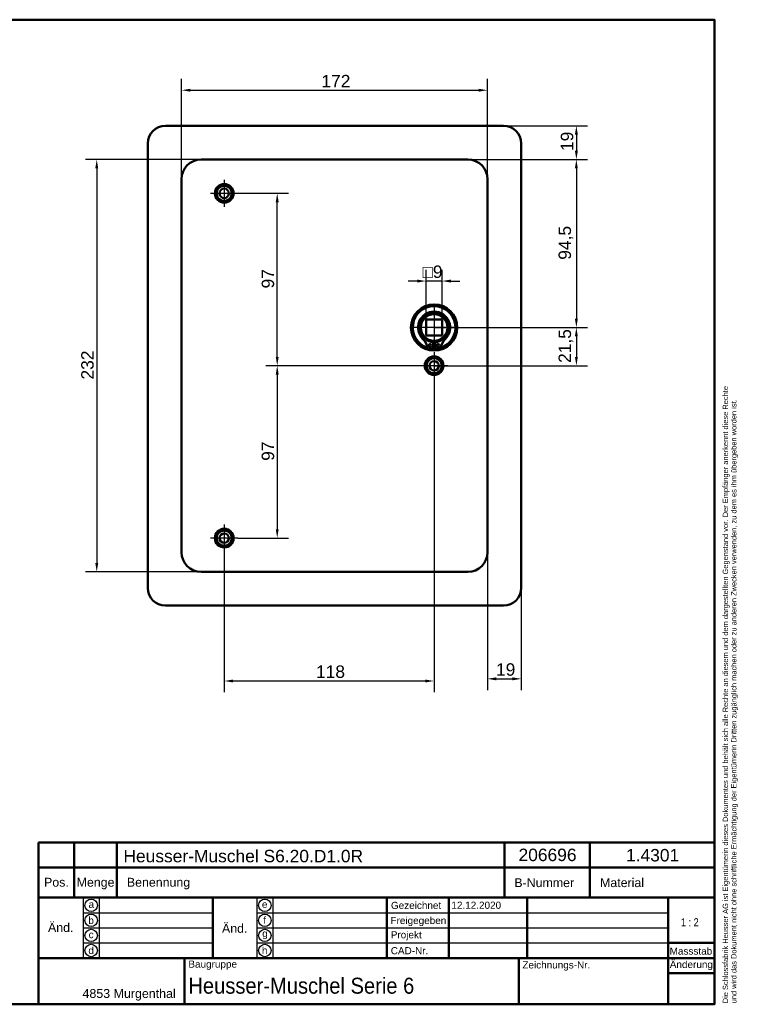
# Model space of a CAD drawing. Header units: millimetres. Extents: x 20 to 833, y 20 to 574.
# Tile 4 of 4: x 429 to 833, y 20 to 574. Entities that reach past the tile are written whole.
import ezdxf
from ezdxf.enums import TextEntityAlignment as Align

# ---------------------------------------------------------------- set-up
doc = ezdxf.new("R2010")
doc.units = ezdxf.units.MM
doc.header["$LTSCALE"] = 2
for name, color, linetype, lineweight in [('Bemaßungen(DIN)', 7, 'Continuous', 25), ('Mittelpunktmarkierung(DIN)', 7, 'Continuous', 25), ('Sichtbare Kanten(DIN)', 7, 'Continuous', 50), ('Skizziergeometrie(DIN)', 7, 'Continuous', 50), ('Skizzierlinie(DIN)', 7, 'Continuous', 25), ('Symbole(DIN)', 7, 'Continuous', 25)]:
    doc.layers.add(name, color=color, linetype=linetype, lineweight=lineweight)
doc.styles.add('Aktuell-DIN', font='arial.ttf')
doc.styles.add('STANDARD-DIN~0', font='arial.ttf')
doc.styles.add('Textstil10', font='arial.ttf')
doc.styles.add('Textstil41', font='arial.ttf', dxfattribs={"width": 0.8})
doc.styles.add('Textstil83', font='arial.ttf', dxfattribs={"width": 0.8})
doc.dimstyles.new('CAD-LAN', dxfattribs={"dimscale": 2, "dimtxt": 3.5, "dimasz": 2.5, "dimexe": 3.175, "dimexo": 0, "dimgap": 0.8, "dimtad": 1, "dimrnd": 1e-08, "dimtxsty": 'STANDARD-DIN~0', "dimcen": 0.09, "dimdle": 10, "dimclrd": 250, "dimclre": 250, "dimclrt": 250, "dimadec": 0, "dimazin": 2, "dimtfac": 1, "dimtmove": 0, "dimatfit": 3, "dimfxl": 1, "dimtolj": 1, "dimtzin": 0, "dimlwd": 25, "dimlwe": 25, "dimarcsym": 0})

# ---------------------------------------------------------------- blocks, each defined once
blk = doc.blocks.new('Ränder Standardrahmen')
at = {"layer": 'Skizziergeometrie(DIN)', "flags": 128}
blk.add_lwpolyline([(10, 10), (10, 287), (410, 287), (410, 10), (10, 10)], dxfattribs=at)
blk = doc.blocks.new('Schriftfelder Heusser')
at = {"layer": 'Skizziergeometrie(DIN)'}
for p, q in [((101, 229.92), (101, 236.92)), ((101, 236.92), (291, 236.92)), ((111, 229.92), (111, 236.92)), ((123, 229.92), (123, 236.92)), ((232, 229.92), (232, 236.92)), ((256, 229.92), (256, 236.92)), ((291, 236.92), (291, 229.92)), ((101, 191.42), (101, 229.92)), ((101, 229.92), (291, 229.92)), ((111, 229.92), (111, 221.42)), ((123, 229.92), (123, 221.42)), ((232, 229.92), (232, 221.42)), ((256, 229.92), (256, 221.42)), ((291, 229.92), (291, 191.42)), ((101, 221.42), (291, 221.42)), ((150, 221.42), (150, 204.42)), ((198.85, 221.42), (198.85, 204.42)), ((216.35, 221.42), (216.35, 204.42)), ((238.35, 221.42), (238.35, 204.42)), ((278, 221.42), (278, 191.42)), ((278, 208.67), (291, 208.67)), ((101, 204.42), (291, 204.42)), ((142, 204.42), (142, 191.42)), ((236, 204.42), (236, 191.42)), ((278, 200.17), (291, 200.17)), ((291, 191.42), (101, 191.42))]:
    blk.add_line(p, q, dxfattribs=at)
at = {"layer": 'Skizzierlinie(DIN)'}
for p, q in [((113.5, 221.42), (113.5, 204.42)), ((118, 221.42), (118, 204.42)), ((162.35, 221.42), (162.35, 204.42)), ((166.85, 221.42), (166.85, 204.42)), ((113.5, 217.17), (150, 217.17)), ((162.35, 217.17), (278, 217.17)), ((113.5, 212.92), (150, 212.92)), ((162.35, 212.92), (278, 212.92)), ((113.5, 208.67), (150, 208.67)), ((162.35, 208.67), (278, 208.67))]:
    blk.add_line(p, q, dxfattribs=at)
for centre in [(115.75, 219.25), (164.6, 219.25), (115.75, 215.04), (164.6, 215.04), (115.75, 210.79), (164.6, 210.79), (115.75, 206.54), (164.6, 206.54)]:
    blk.add_circle(centre, 1.75, dxfattribs=at)
at = {"layer": 'Symbole(DIN)', "color": 7, "insert": (293.33, 191.7), "char_height": 1.5, "width": 182.3003, "attachment_point": 1, "rotation": 90, "line_spacing_factor": 0.944221, "style": 'Aktuell-DIN'}
blk.add_mtext('\\fArial|b0|i0;\\H1.5000;Die Schlossfabrik Heusser AG ist Eigentümerin dieses Dokumentes und behält sich alle Rechte an diesem und dem dargestellten Gegenstand vor. Der Empfänger anerkennt diese Rechte\\Pund wird das Dokument nicht ohne schriftliche Ermächtigung der Eigentümerin Dritten zugänglich machen oder zu anderen Zwecken verwenden, zu dem es ihm übergeben worden ist.\\P ', dxfattribs=at)
at = {"layer": 'Symbole(DIN)', "color": 179, "true_color": 0x262659, "style": 'Aktuell-DIN'}
for s, insert, char_height, attachment_point in [('B-Nummer', (234.74, 225.62), 2.489, 4), ('Material', (265.02, 225.62), 2.489, 5), ('Pos.', (106, 227), 2.489, 2), ('Menge', (117, 227), 2.489, 2), ('Benennung', (125.81, 225.38), 2.489, 4), ('\\fArial|b0|i0;a', (115.81, 219.53), 2, 5), ('\\fArial|b0|i0;e', (164.54, 219.53), 2, 5), ('\\fArial|b0|i0;Gezeichnet', (200.05, 219.23), 2, 4), ('\\fArial|b0|i0;b', (115.75, 215), 2, 5), ('\\fArial|b0|i0;f', (164.55, 215.06), 2, 5), ('\\fArial|b0|i0;Freigegeben', (199.92, 216), 2, 1), ('\\fArial|b0|i0;c', (115.75, 211.01), 2, 5), ('\\fArial|b0|i0;g', (164.63, 211.05), 2, 5), ('\\fArial|b0|i0;Projekt', (200, 211.98), 2, 1), ('\\fArial|b0|i0;d', (115.76, 206.55), 2, 5), ('\\fArial|b0|i0;h', (164.55, 206.57), 2, 5), ('\\fArial|b0|i0;CAD-Nr.', (200, 207.5), 2, 1), ('\\fArial|b0|i0;\\H2.0000;Massstab', (284.39, 206.37), 2, 5), ('\\fArial|b0|i0;\\H2.0000;Baugruppe', (143.1, 203.73), 2, 1), ('\\fArial|b0|i0;Zeichnungs-Nr.', (237, 203.5), 2, 1), ('\\fArial|b0|i0;\\H2.5000;4853 Murgenthal', (113.33, 192.46), 2.5, 7)]:
    blk.add_mtext(s, dxfattribs=dict(at, insert=insert, char_height=char_height, attachment_point=attachment_point))
at = {"layer": 'Symbole(DIN)', "color": 179, "true_color": 0x262659, "attachment_point": 5, "style": 'Aktuell-DIN'}
for s, insert, char_height, width in [('Änd.', (107.21, 213), 2.489, 12.3494), ('Änd.', (156.12, 212.76), 2.489, 12.3494), ('\\fArial|b0|i0;Änderung', (284.51, 202.33), 2, 12.1143)]:
    blk.add_mtext(s, dxfattribs=dict(at, insert=insert, char_height=char_height, width=width))
at = {"layer": 'Symbole(DIN)', "color": 7, "insert": (143.1, 196.62), "char_height": 4.5, "width": 90.18, "attachment_point": 4, "style": 'Aktuell-DIN'}
blk.add_mtext('\\fArial|b0|i0;\\W0.90;\\H4.5000;Heusser-Muschel Serie 6', dxfattribs=at)
at = {"layer": 'Symbole(DIN)', "color": 179, "true_color": 0x262659, "style": 'Textstil10'}
blk.add_attdef('ERSTELLUNGSDATUM_001', (217.04, 218.29), '', height=2, dxfattribs=at)
at = {"layer": 'Symbole(DIN)', "color": 179, "true_color": 0x262659}
for tag, height, style, p in [('AUTOR', 2.49, 'Aktuell-DIN', (240.03, 219.26)), ('KONTROLLDATUM', 2, 'Textstil10', (217.42, 215.04)), ('KONTROLLIERT_VON', 2, 'Textstil10', (239.98, 215.05))]:
    blk.add_attdef(tag, text='', height=height, dxfattribs=dict(at, style=style)).set_placement(p, align=Align.MIDDLE_LEFT)
at = {"layer": 'Symbole(DIN)', "color": 7, "style": 'Textstil83', "width": 0.8}
blk.add_attdef('Anfänglicher_Ansichtsmaßstab_001', (281.57, 213.34), '', height=2.3, dxfattribs=at)
at = {"layer": 'Symbole(DIN)', "color": 179, "true_color": 0x262659, "style": 'Textstil10'}
blk.add_attdef('PROJEKT', text='', height=2, dxfattribs=at).set_placement((217.77, 209.72), align=Align.BOTTOM_LEFT)
at = {"layer": 'Symbole(DIN)', "color": 7, "style": 'Textstil41', "width": 0.8}
blk.add_attdef('STATUS', text='', height=5, dxfattribs=at).set_placement((284.53, 195.86), align=Align.MIDDLE_CENTER)
blk = doc.blocks.new('*D8')
at = {"layer": 'Bemaßungen(DIN)', "color": 250, "linetype": 'Continuous', "lineweight": 25, "true_color": 0x3f3f3f, "transparency": 16777216}
for p, q in [((681.36, 495.3), (748.71, 495.3)), ((742.36, 490.3), (742.36, 405.8)), ((662.36, 400.8), (748.71, 400.8))]:
    blk.add_line(p, q, dxfattribs=at)
at = {"layer": 'Bemaßungen(DIN)', "color": 250, "linetype": 'Continuous', "true_color": 0x3f3f3f, "transparency": 16777216}
for points in [[(741.53, 490.3), (743.2, 490.3), (742.36, 495.3)], [(741.53, 405.8), (743.2, 405.8), (742.36, 400.8)]]:
    blk.add_solid(points, dxfattribs=at)
at = {"layer": 'Defpoints', "color": 0, "linetype": 'Continuous', "transparency": 16777216}
for p in [(681.36, 495.3), (662.36, 400.8), (742.36, 400.8)]:
    blk.add_point(p, dxfattribs=at)
at = {"layer": 'Bemaßungen(DIN)', "color": 250, "linetype": 'Continuous', "lineweight": 25, "true_color": 0x3f3f3f, "transparency": 16777216, "insert": (732.35, 438.93), "char_height": 7, "attachment_point": 1, "rotation": 90, "style": 'STANDARD-DIN~0'}
blk.add_mtext('\\A1;94,5', dxfattribs=at)
blk = doc.blocks.new('*D9')
at = {"layer": 'Bemaßungen(DIN)', "color": 250, "linetype": 'Continuous', "lineweight": 25, "true_color": 0x3f3f3f, "transparency": 16777216}
for p, q in [((701.36, 514.3), (748.71, 514.3)), ((742.36, 509.3), (742.36, 500.3)), ((681.36, 495.3), (748.71, 495.3))]:
    blk.add_line(p, q, dxfattribs=at)
at = {"layer": 'Bemaßungen(DIN)', "color": 250, "linetype": 'Continuous', "true_color": 0x3f3f3f, "transparency": 16777216}
for points in [[(741.53, 509.3), (743.2, 509.3), (742.36, 514.3)], [(741.53, 500.3), (743.2, 500.3), (742.36, 495.3)]]:
    blk.add_solid(points, dxfattribs=at)
at = {"layer": 'Defpoints', "color": 0, "linetype": 'Continuous', "transparency": 16777216}
for p in [(701.36, 514.3), (681.36, 495.3), (742.36, 495.3)]:
    blk.add_point(p, dxfattribs=at)
at = {"layer": 'Bemaßungen(DIN)', "color": 250, "linetype": 'Continuous', "lineweight": 25, "true_color": 0x3f3f3f, "transparency": 16777216, "insert": (733.61, 500.11), "char_height": 7, "attachment_point": 1, "rotation": 90, "style": 'STANDARD-DIN~0'}
blk.add_mtext('\\A1;19', dxfattribs=at)
blk = doc.blocks.new('*D10')
at = {"layer": 'Bemaßungen(DIN)', "color": 250, "linetype": 'Continuous', "lineweight": 25, "true_color": 0x3f3f3f, "transparency": 16777216}
for p, q in [((662.36, 400.8), (748.71, 400.8)), ((742.36, 395.8), (742.36, 384.3)), ((662.36, 379.3), (748.71, 379.3))]:
    blk.add_line(p, q, dxfattribs=at)
at = {"layer": 'Bemaßungen(DIN)', "color": 250, "linetype": 'Continuous', "true_color": 0x3f3f3f, "transparency": 16777216}
for points in [[(741.53, 395.8), (743.2, 395.8), (742.36, 400.8)], [(741.53, 384.3), (743.2, 384.3), (742.36, 379.3)]]:
    blk.add_solid(points, dxfattribs=at)
at = {"layer": 'Defpoints', "color": 0, "linetype": 'Continuous', "transparency": 16777216}
for p in [(662.36, 400.8), (662.36, 379.3), (742.36, 379.3)]:
    blk.add_point(p, dxfattribs=at)
at = {"layer": 'Bemaßungen(DIN)', "color": 250, "linetype": 'Continuous', "lineweight": 25, "true_color": 0x3f3f3f, "transparency": 16777216, "insert": (732.35, 380.87), "char_height": 7, "attachment_point": 1, "rotation": 90, "style": 'STANDARD-DIN~0'}
blk.add_mtext('\\A1;21,5', dxfattribs=at)
blk = doc.blocks.new('*D11')
at = {"layer": 'Bemaßungen(DIN)', "color": 250, "linetype": 'Continuous', "lineweight": 25, "true_color": 0x3f3f3f, "transparency": 16777216}
for p, q in [((552.01, 476.3), (580.5, 476.3)), ((574.15, 384.3), (574.15, 471.3)), ((662.36, 379.3), (567.8, 379.3))]:
    blk.add_line(p, q, dxfattribs=at)
at = {"layer": 'Bemaßungen(DIN)', "color": 250, "linetype": 'Continuous', "true_color": 0x3f3f3f, "transparency": 16777216}
for points in [[(573.32, 471.3), (574.98, 471.3), (574.15, 476.3)], [(573.32, 384.3), (574.98, 384.3), (574.15, 379.3)]]:
    blk.add_solid(points, dxfattribs=at)
at = {"layer": 'Defpoints', "color": 0, "linetype": 'Continuous', "transparency": 16777216}
for p in [(552.01, 476.3), (574.15, 476.3), (662.36, 379.3)]:
    blk.add_point(p, dxfattribs=at)
at = {"layer": 'Bemaßungen(DIN)', "color": 250, "linetype": 'Continuous', "lineweight": 25, "true_color": 0x3f3f3f, "transparency": 16777216, "insert": (565.4, 422.79), "char_height": 7, "attachment_point": 1, "rotation": 90, "style": 'STANDARD-DIN~0'}
blk.add_mtext('\\A1;97', dxfattribs=at)
blk = doc.blocks.new('*D12')
at = {"layer": 'Bemaßungen(DIN)', "color": 250, "linetype": 'Continuous', "lineweight": 25, "true_color": 0x3f3f3f, "transparency": 16777216}
for p, q in [((662.36, 379.3), (567.8, 379.3)), ((574.15, 374.3), (574.15, 287.3)), ((552.01, 282.3), (580.5, 282.3))]:
    blk.add_line(p, q, dxfattribs=at)
at = {"layer": 'Bemaßungen(DIN)', "color": 250, "linetype": 'Continuous', "true_color": 0x3f3f3f, "transparency": 16777216}
for points in [[(573.32, 374.3), (574.98, 374.3), (574.15, 379.3)], [(573.32, 287.3), (574.98, 287.3), (574.15, 282.3)]]:
    blk.add_solid(points, dxfattribs=at)
at = {"layer": 'Defpoints', "color": 0, "linetype": 'Continuous', "transparency": 16777216}
for p in [(662.36, 379.3), (552.01, 282.3), (574.15, 282.3)]:
    blk.add_point(p, dxfattribs=at)
at = {"layer": 'Bemaßungen(DIN)', "color": 250, "linetype": 'Continuous', "lineweight": 25, "true_color": 0x3f3f3f, "transparency": 16777216, "insert": (565.4, 325.79), "char_height": 7, "attachment_point": 1, "rotation": 90, "style": 'STANDARD-DIN~0'}
blk.add_mtext('\\A1;97', dxfattribs=at)
blk = doc.blocks.new('*D13')
at = {"layer": 'Bemaßungen(DIN)', "color": 250, "linetype": 'Continuous', "lineweight": 25, "true_color": 0x3f3f3f, "transparency": 16777216}
for p, q in [((662.36, 371.65), (662.36, 195.56)), ((544.36, 274.65), (544.36, 195.56)), ((657.36, 201.91), (549.36, 201.91))]:
    blk.add_line(p, q, dxfattribs=at)
at = {"layer": 'Bemaßungen(DIN)', "color": 250, "linetype": 'Continuous', "true_color": 0x3f3f3f, "transparency": 16777216}
for points in [[(549.36, 202.75), (549.36, 201.08), (544.36, 201.91)], [(657.36, 202.75), (657.36, 201.08), (662.36, 201.91)]]:
    blk.add_solid(points, dxfattribs=at)
at = {"layer": 'Defpoints', "color": 0, "linetype": 'Continuous', "transparency": 16777216}
for p in [(662.36, 371.65), (544.36, 274.65), (544.36, 201.91)]:
    blk.add_point(p, dxfattribs=at)
at = {"layer": 'Bemaßungen(DIN)', "color": 250, "linetype": 'Continuous', "lineweight": 25, "true_color": 0x3f3f3f, "transparency": 16777216, "insert": (595.95, 210.66), "char_height": 7, "attachment_point": 1, "style": 'STANDARD-DIN~0'}
blk.add_mtext('\\A1;118', dxfattribs=at)
blk = doc.blocks.new('*D14')
at = {"layer": 'Bemaßungen(DIN)', "color": 250, "linetype": 'Continuous', "lineweight": 25, "true_color": 0x3f3f3f, "transparency": 16777216}
for p, q in [((692.36, 274.3), (692.36, 196.78)), ((711.36, 254.3), (711.36, 196.78)), ((697.36, 203.13), (706.36, 203.13))]:
    blk.add_line(p, q, dxfattribs=at)
at = {"layer": 'Bemaßungen(DIN)', "color": 250, "linetype": 'Continuous', "true_color": 0x3f3f3f, "transparency": 16777216}
for points in [[(697.36, 203.96), (697.36, 202.29), (692.36, 203.13)], [(706.36, 203.96), (706.36, 202.29), (711.36, 203.13)]]:
    blk.add_solid(points, dxfattribs=at)
at = {"layer": 'Defpoints', "color": 0, "linetype": 'Continuous', "transparency": 16777216}
for p in [(692.36, 274.3), (711.36, 254.3), (711.36, 203.13)]:
    blk.add_point(p, dxfattribs=at)
at = {"layer": 'Bemaßungen(DIN)', "color": 250, "linetype": 'Continuous', "lineweight": 25, "true_color": 0x3f3f3f, "transparency": 16777216, "insert": (697.17, 211.88), "char_height": 7, "attachment_point": 1, "style": 'STANDARD-DIN~0'}
blk.add_mtext('\\A1;19', dxfattribs=at)
blk = doc.blocks.new('*D15')
at = {"layer": 'Bemaßungen(DIN)', "color": 250, "linetype": 'Continuous', "lineweight": 25, "true_color": 0x3f3f3f, "transparency": 16777216}
for p, q in [((520.36, 484.3), (520.36, 540.66)), ((692.36, 484.3), (692.36, 540.66)), ((525.36, 534.31), (687.36, 534.31))]:
    blk.add_line(p, q, dxfattribs=at)
at = {"layer": 'Bemaßungen(DIN)', "color": 250, "linetype": 'Continuous', "true_color": 0x3f3f3f, "transparency": 16777216}
for points in [[(525.36, 535.14), (525.36, 533.48), (520.36, 534.31)], [(687.36, 535.14), (687.36, 533.48), (692.36, 534.31)]]:
    blk.add_solid(points, dxfattribs=at)
at = {"layer": 'Defpoints', "color": 0, "linetype": 'Continuous', "transparency": 16777216}
for p in [(692.36, 534.31), (520.36, 484.3), (692.36, 484.3)]:
    blk.add_point(p, dxfattribs=at)
at = {"layer": 'Bemaßungen(DIN)', "color": 250, "linetype": 'Continuous', "lineweight": 25, "true_color": 0x3f3f3f, "transparency": 16777216, "insert": (599, 542.94), "char_height": 7, "attachment_point": 1, "style": 'STANDARD-DIN~0'}
blk.add_mtext('\\A1;172', dxfattribs=at)
blk = doc.blocks.new('*D16')
at = {"layer": 'Bemaßungen(DIN)', "color": 250, "linetype": 'Continuous', "lineweight": 25, "true_color": 0x3f3f3f, "transparency": 16777216}
for p, q in [((531.36, 495.3), (466.32, 495.3)), ((472.67, 490.3), (472.67, 268.3)), ((531.36, 263.3), (466.32, 263.3))]:
    blk.add_line(p, q, dxfattribs=at)
at = {"layer": 'Bemaßungen(DIN)', "color": 250, "linetype": 'Continuous', "true_color": 0x3f3f3f, "transparency": 16777216}
for points in [[(471.84, 490.3), (473.5, 490.3), (472.67, 495.3)], [(471.84, 268.3), (473.5, 268.3), (472.67, 263.3)]]:
    blk.add_solid(points, dxfattribs=at)
at = {"layer": 'Defpoints', "color": 0, "linetype": 'Continuous', "transparency": 16777216}
for p in [(531.36, 495.3), (472.67, 263.3), (531.36, 263.3)]:
    blk.add_point(p, dxfattribs=at)
at = {"layer": 'Bemaßungen(DIN)', "color": 250, "linetype": 'Continuous', "lineweight": 25, "true_color": 0x3f3f3f, "transparency": 16777216, "insert": (463.92, 371.54), "char_height": 7, "attachment_point": 1, "rotation": 90, "style": 'STANDARD-DIN~0'}
blk.add_mtext('\\A1;232', dxfattribs=at)
blk = doc.blocks.new('*D17')
at = {"layer": 'Bemaßungen(DIN)', "color": 250, "linetype": 'Continuous', "lineweight": 25, "true_color": 0x3f3f3f, "transparency": 16777216}
for p, q in [((657.86, 405.3), (657.86, 433.29)), ((666.86, 405.3), (666.86, 433.29)), ((652.86, 426.94), (647.86, 426.94)), ((666.86, 426.94), (657.86, 426.94)), ((671.86, 426.94), (676.86, 426.94))]:
    blk.add_line(p, q, dxfattribs=at)
at = {"layer": 'Bemaßungen(DIN)', "color": 250, "linetype": 'Continuous', "true_color": 0x3f3f3f, "transparency": 16777216}
for points in [[(652.86, 427.77), (652.86, 426.1), (657.86, 426.94)], [(671.86, 427.77), (671.86, 426.1), (666.86, 426.94)]]:
    blk.add_solid(points, dxfattribs=at)
at = {"layer": 'Defpoints', "color": 0, "linetype": 'Continuous', "transparency": 16777216}
for p in [(657.86, 426.94), (657.86, 405.3), (666.86, 405.3)]:
    blk.add_point(p, dxfattribs=at)
at = {"layer": 'Bemaßungen(DIN)', "color": 250, "linetype": 'Continuous', "lineweight": 25, "true_color": 0x3f3f3f, "transparency": 16777216, "insert": (655.99, 435.69), "char_height": 7, "attachment_point": 1, "style": 'STANDARD-DIN~0'}
blk.add_mtext('\\A1;\\fAIGDT|b0|i0;\\H7.0000;o\\fArial|b0|i0;\\H7.0000;9', dxfattribs=at)

msp = doc.modelspace()

# ---------------------------------------------------------------- linework, layer by layer
at = {"layer": 'Mittelpunktmarkierung(DIN)', "linetype": 'Continuous'}
for p, q in [((544.363, 483.949), (544.363, 468.649)), ((552.013, 476.299), (536.713, 476.299)), ((662.363, 413.299), (662.363, 388.299)), ((674.863, 400.799), (649.863, 400.799)), ((662.363, 386.949), (662.363, 371.649)), ((670.013, 379.299), (654.713, 379.299)), ((544.363, 289.949), (544.363, 274.649)), ((552.013, 282.299), (536.713, 282.299))]:
    msp.add_line(p, q, dxfattribs=at)
at = {"layer": 'Sichtbare Kanten(DIN)'}
for p, q in [((511.363, 514.299), (701.363, 514.299)), ((501.363, 254.299), (501.363, 504.299)), ((711.363, 504.299), (711.363, 254.299)), ((681.363, 495.299), (531.363, 495.299)), ((520.363, 484.299), (520.363, 274.299)), ((692.363, 274.299), (692.363, 484.299)), ((666.863, 405.299), (657.863, 405.299)), ((657.863, 405.299), (657.863, 396.299)), ((666.863, 396.299), (666.863, 405.299)), ((657.863, 396.299), (666.863, 396.299)), ((661.746, 388.841), (658.722, 388.841)), ((661.746, 392.541), (661.746, 388.841)), ((662.98, 388.841), (662.98, 392.541)), ((666.004, 388.841), (662.98, 388.841)), ((531.363, 263.299), (681.363, 263.299)), ((701.363, 244.299), (511.363, 244.299))]:
    msp.add_line(p, q, dxfattribs=at)
for centre, radius in [((544.363, 476.299), 5.25), ((544.363, 476.299), 4.25), ((544.363, 476.299), 2.65), ((662.363, 400.799), 13), ((662.363, 400.799), 12.5), ((662.363, 400.799), 8), ((662.363, 400.799), 7.5), ((660.131, 390.691), 0.85), ((664.595, 390.691), 0.85), ((662.363, 379.299), 5.25), ((662.363, 379.299), 4.25), ((662.363, 379.299), 2.65), ((544.363, 282.299), 5.25), ((544.363, 282.299), 4.25), ((544.363, 282.299), 2.65)]:
    msp.add_circle(centre, radius, dxfattribs=at)
for centre, radius, start, end in [((511.363, 504.299), 10, 90, 180), ((701.363, 504.299), 10, 0, 90), ((531.363, 484.299), 11, 90, 180), ((681.363, 484.299), 11, 0, 90), ((662.363, 400.799), 12, 288.17213, 251.82787), ((662.363, 400.799), 9.017, 314.1409, 225.8591), ((650.04, 388.101), 8.678, 4.96705, 45.8591), ((662.363, 400.066), 7.55, 215.6871, 265.31499), ((662.363, 400.799), 8.2, 243.63056, 296.36944), ((662.363, 400.066), 7.55, 274.68501, 324.3129), ((674.686, 388.101), 8.678, 134.1409, 175.03295), ((662.363, 400.799), 12, 265.21102, 274.78898), ((662.363, 400.799), 9, 266.0711, 273.9289), ((531.363, 274.299), 11, 180, 270), ((681.363, 274.299), 11, 270, 0), ((511.363, 254.299), 10, 180, 270), ((701.363, 254.299), 10, 270, 0)]:
    msp.add_arc(centre, radius, start, end, dxfattribs=at)

# ---------------------------------------------------------------- block references
at = {"xscale": 2, "yscale": 2, "zscale": 2}
msp.add_blockref('Ränder Standardrahmen', (0, 0), dxfattribs=at)
msp.add_blockref('Schriftfelder Heusser', (238, -362.833), dxfattribs=at).add_auto_attribs({'ERSTELLUNGSDATUM_001': '12.12.2020', 'Anfänglicher_Ansichtsmaßstab_001': '1 : 2'})

# ---------------------------------------------------------------- texts
at = {"layer": 'Symbole(DIN)', "color": 7, "char_height": 7, "attachment_point": 1, "style": 'Aktuell-DIN'}
for s, insert, width in [('{\\fArial|b0|i0;\\H7.0000;Heusser-Muschel S6.20.D1.0R}', (487.659, 106.906), 134.78202), ('{\\fArial|b0|i0;\\H7.0000;206696}', (709.83, 107.58), 32.62043), ('{\\fArial|b0|i0;\\H7.0000;1.4301}', (770.274, 107.401), 29.89939)]:
    msp.add_mtext(s, dxfattribs=dict(at, insert=insert, width=width))

# ---------------------------------------------------------------- dimensions: what is measured, and where the dimension line sits
at = {"layer": 'Bemaßungen(DIN)', "color": 250, "linetype": 'Continuous', "lineweight": 25, "true_color": 0x3f3f3f}
for base, p1, p2, angle, picture, middle in [((692.363, 534.311), (520.363, 484.299), (692.363, 484.299), 180, '*D15', (606.363, 534.311)), ((742.363, 495.299), (701.363, 514.299), (681.363, 495.299), 270, '*D9', (742.363, 504.799)), ((472.669, 263.299), (531.363, 495.299), (531.363, 263.299), 90, '*D16', (472.669, 379.299)), ((742.363, 400.799), (681.363, 495.299), (662.363, 400.799), 90, '*D8', (742.363, 448.049)), ((574.151, 476.299), (662.363, 379.299), (552.013, 476.299), 90, '*D11', (574.151, 427.799)), ((742.363, 379.299), (662.363, 400.799), (662.363, 379.299), 90, '*D10', (742.363, 390.049)), ((574.151, 282.299), (662.363, 379.299), (552.013, 282.299), 90, '*D12', (574.151, 330.799)), ((544.363, 201.912), (662.363, 371.649), (544.363, 274.649), 180, '*D13', (603.363, 201.912))]:
    dim = msp.add_linear_dim(base=base, p1=p1, p2=p2, angle=angle, dimstyle='CAD-LAN', override={"dimgap": 0.8, "dimdec": 2, "dimtol": 0, "dimlim": 0, "dimtp": 0, "dimtm": 0, "dimtdec": 2, "dimtofl": 0, "dimatfit": 1}, dxfattribs=at)
    dim.commit()
    dim.dimension.update_dxf_attribs({"geometry": picture, "text_midpoint": middle, "dimtype": 160})
dim = msp.add_linear_dim(base=(657.863, 426.938), p1=(666.863, 405.299), p2=(657.863, 405.299), angle=180, text='\\fAIGDT|b0|i0;\\H7.0000;o\\fArial|b0|i0;\\H7.0000;<>', dimstyle='CAD-LAN', override={"dimgap": 0.8, "dimdec": 2, "dimtol": 0, "dimlim": 0, "dimtp": 0, "dimtm": 0, "dimtdec": 2, "dimtofl": 1, "dimatfit": 1}, dxfattribs=at)
dim.commit()
dim.dimension.update_dxf_attribs({"geometry": '*D17', "text_midpoint": (662.363, 426.938), "dimtype": 160})
dim = msp.add_linear_dim(base=(711.363, 203.128), p1=(692.363, 274.299), p2=(711.363, 254.299), dimstyle='CAD-LAN', override={"dimgap": 0.8, "dimdec": 2, "dimtol": 0, "dimlim": 0, "dimtp": 0, "dimtm": 0, "dimtdec": 2, "dimtofl": 0, "dimatfit": 1}, dxfattribs=at)
dim.commit()
dim.dimension.update_dxf_attribs({"geometry": '*D14', "text_midpoint": (701.863, 203.128), "dimtype": 160})

doc.saveas('drawing.dxf')
